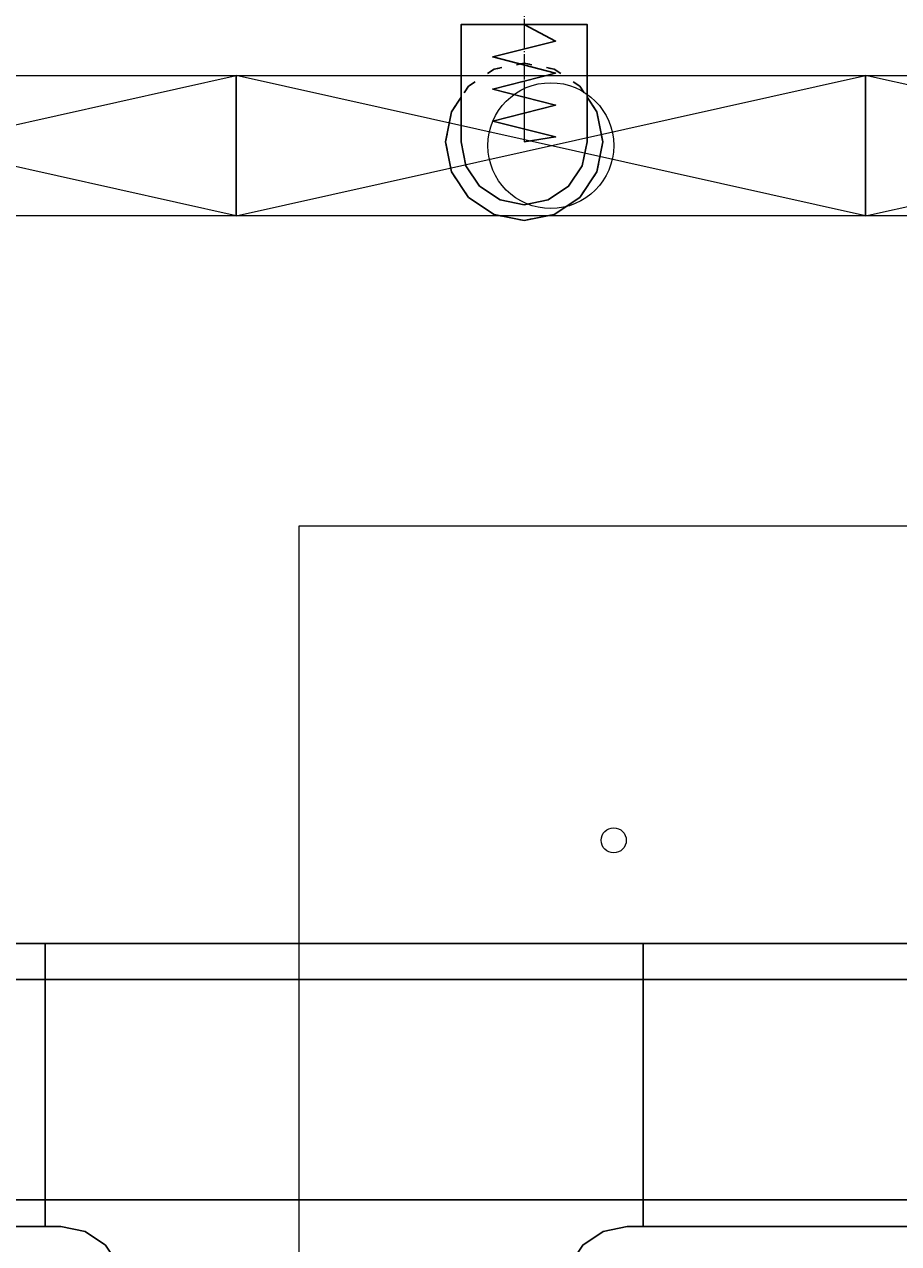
# Model space of a CAD drawing. Header units: centimetres. Extents: x -228435 to 46820, y -89367 to 152985.
# Tile 71 of 256: x -25377 to -23987, y 18259 to 20197. Entities that reach past the tile are written whole.
import ezdxf

# ---------------------------------------------------------------- set-up
doc = ezdxf.new("R2010")
doc.units = ezdxf.units.CM
doc.header["$LTSCALE"] = 50
doc.header["$PDMODE"] = 35
doc.header["$PDSIZE"] = 0.1
for name, pattern in [('CADVENT_CENTERLINE', [9.9, 7.4, -1, 0.5, -1]), ('CADVENT_HIDDEN', [0.8, 0.25, -0.55]), ('Kondygnacja  -0_5$0$HIDDEN', [9.525, 6.35, -3.175]), ('Kondygnacja  -0_5$0$HIDDEN2', [4.7625, 3.175, -1.5875])]:
    doc.linetypes.add(name, pattern=pattern)
doc.layers.get('0').update_dxf_attribs({"color": 8})
doc.layers.get('DEFPOINTS').update_dxf_attribs({"color": 8})
for name, color, linetype in [('01-103-Went PP_poziom-0_5$0$L_Nawiew', 250, 'Continuous'), ('bgde-nawiewEXP', 250, 'Continuous'), ('bgde-nawiewHIDDEN', 250, 'Continuous'), ('Kondygnacja  -0_5$0$ARCH_KONSTR_POWYŻEJ RZUTU', 8, 'Kondygnacja  -0_5$0$HIDDEN'), ('Kondygnacja  -0_5$0$ARCH_KONSTR_POWYŻEJ RZUTU_IST', 8, 'Kondygnacja  -0_5$0$HIDDEN2')]:
    doc.layers.add(name, color=color, linetype=linetype)
for name, color, linetype, lineweight in [('bgde-nawiewCEN', 7, 'Continuous', 13), ('bgde_nawiewnik', 11, 'Continuous', 5), ('Kondygnacja  -0_5$0$ARCH_INFO_WYMIARY', 8, 'Continuous', 9), ('SU Lampy kwadratowe  -05$0$ARCH_SUFITY_PODWIESZANE', 8, 'Continuous', 9)]:
    doc.layers.add(name, color=color, linetype=linetype, lineweight=lineweight)
doc.styles.add('Kondygnacja  -0_5$0$Romans', font='Romans.shx', dxfattribs={"width": 0.7})
doc.dimstyles.new('Kondygnacja  -0_5$0$Wymiary 1-100', dxfattribs={"dimtxt": 12, "dimasz": 10, "dimexe": 5, "dimexo": 0, "dimgap": 4, "dimtad": 1, "dimrnd": 0.5, "dimzin": 12, "dimdsep": 46, "dimtxsty": 'Kondygnacja  -0_5$0$Romans', "dimblk": 'Kondygnacja  -0_5$0$_Oblique', "dimcen": 10, "dimdle": 10, "dimclrt": 55, "dimazin": 0, "dimtfac": 1, "dimtmove": 1, "dimatfit": 3, "dimfxl": 8, "dimfxlon": 1, "dimtolj": 1, "dimtzin": 0, "dimarcsym": 0})

# ---------------------------------------------------------------- blocks, each defined once
blk = doc.blocks.new('SU Lampy kwadratowe  -05$0$moduł sufitu')
at = {"layer": 'SU Lampy kwadratowe  -05$0$ARCH_SUFITY_PODWIESZANE'}
blk.add_lwpolyline([(360, -360), (540, -360), (540, -540), (360, -540)], close=True, dxfattribs=at)
blk.add_circle((410, -410), 2, dxfattribs=at)
blk = doc.blocks.new('SU Lampy kwadratowe  -05')
at = {"layer": 'SU Lampy kwadratowe  -05$0$ARCH_SUFITY_PODWIESZANE'}
blk.add_blockref('SU Lampy kwadratowe  -05$0$moduł sufitu', (9260, 6800), dxfattribs=at)
blk = doc.blocks.new('Kondygnacja  -0_5$0$konstrukcja istniejąca -0.5')
at = {"layer": 'Kondygnacja  -0_5$0$ARCH_KONSTR_POWYŻEJ RZUTU_IST', "ltscale": 10}
for points in [[(8738, 6367.89), (9782, 6367.89)], [(9782, 6332.89), (8738, 6332.89)]]:
    blk.add_lwpolyline(points, dxfattribs=at)
blk = doc.blocks.new('Kondygnacja  -0_5$0$_Oblique')
at = {"color": 0, "linetype": 'ByBlock', "lineweight": -2}
blk.add_line((-0.5, -0.5), (0.5, 0.5), dxfattribs=at)
blk = doc.blocks.new('*D179')
at = {"layer": 'DEFPOINTS', "color": 0}
for p in [(-24020, 81900), (-25165.6, 12687.8), (-24020, 12492.9)]:
    blk.add_point(p, dxfattribs=at)
at = {"layer": 'Kondygnacja  -0_5$0$ARCH_INFO_WYMIARY', "color": 0, "lineweight": -2}
for p, q in [((-25165.6, 12500.9), (-25165.6, 12487.9)), ((-24020, 12500.9), (-24020, 12487.9)), ((-25175.6, 12492.9), (-24010, 12492.9))]:
    blk.add_line(p, q, dxfattribs=at)
at = {"layer": 'Kondygnacja  -0_5$0$ARCH_INFO_WYMIARY', "color": 0, "lineweight": -2, "xscale": 10, "yscale": 10, "zscale": 10, "rotation": 180}
blk.add_blockref('Kondygnacja  -0_5$0$_Oblique', (-25165.6, 12492.9), dxfattribs=at)
at = {"layer": 'Kondygnacja  -0_5$0$ARCH_INFO_WYMIARY', "color": 0, "lineweight": -2, "xscale": 10, "yscale": 10, "zscale": 10}
blk.add_blockref('Kondygnacja  -0_5$0$_Oblique', (-24020, 12492.9), dxfattribs=at)
at = {"layer": 'Kondygnacja  -0_5$0$ARCH_INFO_WYMIARY', "color": 55, "insert": (-24592.8, 12502.9), "char_height": 12, "attachment_point": 5, "style": 'Kondygnacja  -0_5$0$Romans'}
blk.add_mtext('\\A1;1145.5', dxfattribs=at)
blk = doc.blocks.new('*D212')
at = {"layer": 'DEFPOINTS', "color": 0}
for p in [(-30586.3, 81900), (-30681.1, 12489.5), (9064, 12489.5)]:
    blk.add_point(p, dxfattribs=at)
at = {"layer": 'Kondygnacja  -0_5$0$ARCH_INFO_WYMIARY', "color": 0, "lineweight": -2}
for p, q in [((-30673.1, 81900), (-30686.1, 81900)), ((-30681.1, 81910), (-30681.1, 12479.5)), ((-30673.1, 12489.5), (-30686.1, 12489.5))]:
    blk.add_line(p, q, dxfattribs=at)
at = {"layer": 'Kondygnacja  -0_5$0$ARCH_INFO_WYMIARY', "color": 0, "lineweight": -2, "xscale": 10, "yscale": 10, "zscale": 10}
for p, rotation in [((-30681.1, 81900), 90), ((-30681.1, 12489.5), 270)]:
    blk.add_blockref('Kondygnacja  -0_5$0$_Oblique', p, dxfattribs=dict(at, rotation=rotation))
at = {"layer": 'Kondygnacja  -0_5$0$ARCH_INFO_WYMIARY', "color": 55, "insert": (-30691.1, 47194.8), "char_height": 12, "attachment_point": 5, "rotation": 90, "style": 'Kondygnacja  -0_5$0$Romans'}
blk.add_mtext('\\A1;69410.5', dxfattribs=at)
blk = doc.blocks.new('*D218')
at = {"layer": 'DEFPOINTS', "color": 0}
for p in [(-29180, 78695), (-24020, 12369.5), (-24020, 12070.3)]:
    blk.add_point(p, dxfattribs=at)
at = {"layer": 'Kondygnacja  -0_5$0$ARCH_INFO_WYMIARY', "color": 0, "lineweight": -2}
for p, q in [((-29190, 12070.3), (-24010, 12070.3)), ((-29180, 12078.3), (-29180, 12065.3)), ((-24020, 12078.3), (-24020, 12065.3))]:
    blk.add_line(p, q, dxfattribs=at)
at = {"layer": 'Kondygnacja  -0_5$0$ARCH_INFO_WYMIARY', "color": 0, "lineweight": -2, "xscale": 10, "yscale": 10, "zscale": 10, "rotation": 180}
blk.add_blockref('Kondygnacja  -0_5$0$_Oblique', (-29180, 12070.3), dxfattribs=at)
at = {"layer": 'Kondygnacja  -0_5$0$ARCH_INFO_WYMIARY', "color": 0, "lineweight": -2, "xscale": 10, "yscale": 10, "zscale": 10}
blk.add_blockref('Kondygnacja  -0_5$0$_Oblique', (-24020, 12070.3), dxfattribs=at)
at = {"layer": 'Kondygnacja  -0_5$0$ARCH_INFO_WYMIARY', "color": 55, "insert": (-26600, 12080.3), "char_height": 12, "attachment_point": 5, "style": 'Kondygnacja  -0_5$0$Romans'}
blk.add_mtext('\\A1;5160', dxfattribs=at)
blk = doc.blocks.new('A$C066D7839')
at = {"layer": 'bgde_nawiewnik'}
for p, q in [((-50, -11.15), (-50, 11.15)), ((-50, 11.15), (50, 11.15)), ((-50, -11.15), (50, 11.15)), ((50, -11.15), (-50, 11.15)), ((50, 11.15), (50, -11.15)), ((50, -11.15), (-50, -11.15))]:
    blk.add_line(p, q, dxfattribs=at)
blk.add_circle((0, 0), 10, dxfattribs=at)

msp = doc.modelspace()

# ---------------------------------------------------------------- linework, layer by layer
at = {"layer": 'bgde-nawiewCEN', "linetype": 'CADVENT_CENTERLINE', "ltscale": 0.06}
for p, q in [((-24582.392, 21304.314), (-24582.392, 20196.599)), ((-24582.392, 20196.599), (-24582.392, 20179.157)), ((-24582.392, 20179.157), (-24582.392, 20131.476)), ((-24582.392, 20131.476), (-24582.392, 20105.548)), ((-24582.392, 20105.548), (-24582.392, 20083.601)), ((-24582.392, 20083.601), (-24582.392, 20065.303)), ((-24582.392, 20065.303), (-24582.392, 20050.321)), ((-24582.392, 20050.321), (-24582.392, 20038.325)), ((-24582.392, 20038.325), (-24582.392, 20028.982)), ((-24582.392, 20028.982), (-24582.392, 20021.961)), ((-24582.392, 20021.961), (-24582.392, 20016.93)), ((-24582.392, 20016.93), (-24582.392, 20013.558)), ((-24582.392, 20013.558), (-24582.392, 20011.513)), ((-24582.392, 20011.513), (-24582.392, 20010.462)), ((-24582.392, 20010.462), (-24582.392, 20010.02))]:
    msp.add_line(p, q, dxfattribs=at)
at = {"layer": 'bgde-nawiewEXP', "linetype": 'Continuous'}
msp.add_lwpolyline([(-24682.392, 20010.02), (-24682.392, 20196.599), (-24482.392, 20196.599), (-24482.392, 20010.02), (-24490.004, 19971.752), (-24511.682, 19939.309), (-24544.124, 19917.632), (-24582.392, 19910.02), (-24620.661, 19917.632), (-24653.103, 19939.309), (-24674.78, 19971.752)], close=True, dxfattribs=at)
at = {"layer": 'bgde-nawiewEXP'}
msp.add_lwpolyline([(-24582.392, 20010.02), (-24532.392, 20017.88), (-24632.392, 20043.033), (-24532.392, 20068.264), (-24632.392, 20093.906), (-24532.392, 20119.134), (-24632.392, 20144.978), (-24532.392, 20170.136), (-24582.392, 20196.599)], dxfattribs=at)
at = {"layer": 'bgde-nawiewEXP', "linetype": 'Continuous'}
for points in [[(-24707.392, 20010.02), (-24697.877, 19962.184), (-24670.781, 19921.632), (-24630.228, 19894.535), (-24582.392, 19885.02), (-24534.557, 19894.535), (-24494.004, 19921.632), (-24466.907, 19962.184), (-24457.392, 20010.02), (-24466.907, 20057.855), (-24482.392, 20081.03)], [(-24707.392, 20010.02), (-24697.877, 20057.855), (-24682.392, 20081.03)], [(-38452.344, 18286.102), (-25343.414, 18286.102), (-25343.414, 18736.102), (-25434.704, 18736.102)], [(-25343.414, 18286.102), (-25318.414, 18286.102), (-25280.146, 18278.49), (-25247.704, 18256.813), (-25226.026, 18224.371), (-25218.414, 18186.102), (-25218.414, 15975.001), (-24518.414, 15975.001), (-24518.414, 18161.102), (-25218.414, 18161.102), (-24518.414, 18161.102), (-24518.414, 18186.102), (-24510.802, 18224.371), (-24489.125, 18256.813), (-24456.683, 18278.49), (-24418.414, 18286.102), (-21646.614, 18286.102), (-21646.614, 18736.102), (-21492.705, 18736.102)], [(-25343.414, 18286.102), (-25343.414, 18736.102), (-24393.414, 18736.102), (-24393.414, 18286.102), (-24393.414, 18736.102), (-23597.701, 18736.102)]]:
    msp.add_lwpolyline(points, dxfattribs=at)
at = {"layer": 'bgde-nawiewHIDDEN', "linetype": 'CADVENT_HIDDEN'}
for points in [[(-24707.392, 20010.02), (-24697.877, 19962.184), (-24670.781, 19921.632), (-24630.228, 19894.535), (-24582.392, 19885.02), (-24534.557, 19894.535), (-24494.004, 19921.632), (-24466.907, 19962.184), (-24457.392, 20010.02), (-24466.907, 20057.855), (-24494.004, 20098.408), (-24534.557, 20125.505), (-24582.392, 20135.02), (-24630.228, 20125.505), (-24670.781, 20098.408), (-24682.392, 20081.03)], [(-24707.392, 20010.02), (-24697.877, 20057.855), (-24670.781, 20098.408), (-24630.228, 20125.505), (-24582.392, 20135.02), (-24534.557, 20125.505), (-24494.004, 20098.408), (-24482.392, 20081.03)]]:
    msp.add_lwpolyline(points, dxfattribs=at)

# ---------------------------------------------------------------- block references
at = {"layer": '01-103-Went PP_poziom-0_5$0$L_Nawiew', "xscale": 10, "yscale": 10, "zscale": 10}
for p in [(-25540, 20003.971, -1152.817), (-24540, 20003.971, -1152.817), (-23540, 20003.971, -1152.817)]:
    msp.add_blockref('A$C066D7839', p, dxfattribs=at)
at = {"layer": 'Kondygnacja  -0_5$0$ARCH_KONSTR_POWYŻEJ RZUTU', "xscale": 10, "yscale": 10, "zscale": 10}
msp.add_blockref('Kondygnacja  -0_5$0$konstrukcja istniejąca -0.5', (-121140, -45000), dxfattribs=at)
at = {"layer": 'SU Lampy kwadratowe  -05$0$ARCH_SUFITY_PODWIESZANE', "xscale": 10, "yscale": 10, "zscale": 10}
msp.add_blockref('SU Lampy kwadratowe  -05', (-121140, -45000), dxfattribs=at)

# ---------------------------------------------------------------- dimensions: what is measured, and where the dimension line sits
at = {"layer": 'Kondygnacja  -0_5$0$ARCH_INFO_WYMIARY'}
dim = msp.add_linear_dim(base=(-30681.114, 12489.5), p1=(-30586.301, 81900), p2=(9064, 12489.5), angle=90, dimstyle='Kondygnacja  -0_5$0$Wymiary 1-100', dxfattribs=at)
dim.commit()
dim.dimension.update_dxf_attribs({"geometry": '*D212', "text_midpoint": (-30691.114, 47194.75)})
for base, p1, p2, picture, middle in [((-24020, 12492.917), (-25165.562, 12687.772), (-24020, 81900), '*D179', (-24592.781, 12502.917)), ((-24020, 12070.305), (-29180, 78695), (-24020, 12369.5), '*D218', (-26600, 12080.305))]:
    dim = msp.add_linear_dim(base=base, p1=p1, p2=p2, dimstyle='Kondygnacja  -0_5$0$Wymiary 1-100', dxfattribs=at)
    dim.commit()
    dim.dimension.update_dxf_attribs({"geometry": picture, "text_midpoint": middle})

doc.saveas('drawing.dxf')
